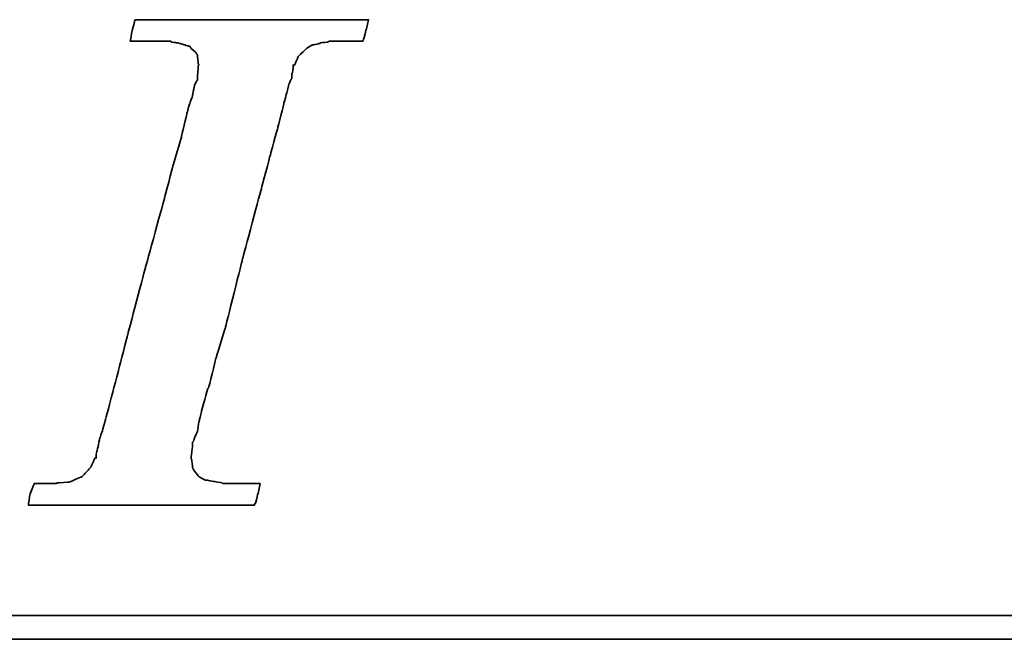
# Model space of a CAD drawing. Header units: millimetres. Extents: x 6 to 163, y -1 to 94.
# Tile 34 of 50: x 128 to 131, y 46 to 48. Entities that reach past the tile are written whole.
import ezdxf

# ---------------------------------------------------------------- set-up
doc = ezdxf.new("R2010")
doc.units = ezdxf.units.MM
doc.header["$LTSCALE"] = 0.1
doc.layers.add('DIM', color=4, linetype='CONTINUOUS')
doc.layers.add('layer 1', color=7, linetype='CONTINUOUS')

# ---------------------------------------------------------------- blocks, each defined once
blk = doc.blocks.new('TBI MOTION logo(完整正式版)')
at = {"layer": 'layer 1', "color": 22, "lineweight": 35}
for points, knots in [([(-40.59125, -7.94375), (-40.59125, -7.94375), (-40.97375, -7.94375), (-40.97375, -7.94375), (-40.97375, -7.94375), (-40.97375, -7.94375), (-41.38125, -7.94375), (-41.38125, -7.94375), (-41.38125, -7.94375), (-41.38125, -7.94375), (-41.54875, -7.94375), (-41.54875, -7.94375), (-41.54875, -7.94375), (-41.54875, -7.94375), (-41.59875, -7.94375), (-41.59875, -7.94375), (-41.59875, -7.94375), (-41.59875, -7.94375), (-41.88375, -7.94375), (-41.88375, -7.94375), (-41.88375, -7.94375), (-41.88375, -7.94375), (-41.90875, -7.91875), (-41.90875, -7.91875), (-41.90875, -7.91875), (-41.90875, -7.91875), (-42.19875, -7.87125), (-42.19875, -7.87125), (-42.19875, -7.87125), (-42.19875, -7.87125), (-42.43875, -7.82375), (-42.43875, -7.82375), (-42.43875, -7.82375), (-42.43875, -7.82375), (-42.45875, -7.82375), (-42.45875, -7.82375), (-42.45875, -7.82375), (-42.45875, -7.82375), (-42.48625, -7.82375), (-42.48625, -7.82375), (-42.48625, -7.82375), (-42.48625, -7.82375), (-42.67625, -7.72375), (-42.67625, -7.72375), (-42.67625, -7.72375), (-42.67625, -7.72375), (-42.70125, -7.70375), (-42.70125, -7.70375), (-42.70125, -7.70375), (-42.70125, -7.70375), (-42.72375, -7.67875), (-42.72375, -7.67875), (-42.72375, -7.67875), (-42.72375, -7.67875), (-42.86875, -7.48875), (-42.86875, -7.48875), (-42.86875, -7.48875), (-42.86875, -7.48875), (-42.89375, -7.43875), (-42.89375, -7.43875), (-42.89375, -7.43875), (-42.89375, -7.43875), (-42.91875, -7.38875), (-42.91875, -7.38875), (-42.91875, -7.38875), (-42.91875, -7.38875), (-42.93875, -7.12875), (-42.93875, -7.12875), (-42.93875, -7.12875), (-42.93875, -7.12875), (-42.96375, -7.10375), (-42.96375, -7.10375), (-42.96375, -7.10375), (-42.96375, -7.10375), (-42.96375, -7.05375), (-42.96375, -7.05375), (-42.96375, -7.05375), (-42.96375, -7.05375), (-42.96375, -7.00875), (-42.96375, -7.00875), (-42.96375, -7.00875), (-42.96375, -7.00875), (-42.91875, -6.69625), (-42.91875, -6.69625), (-42.91875, -6.69625), (-42.91875, -6.69625), (-42.91875, -6.62375), (-42.91875, -6.62375), (-42.91875, -6.62375), (-42.91875, -6.62375), (-42.91875, -6.59625), (-42.91875, -6.59625), (-42.91875, -6.59625), (-42.91875, -6.59625), (-42.91875, -6.57375), (-42.91875, -6.57375), (-42.91875, -6.57375), (-42.91875, -6.57375), (-42.91875, -6.52875), (-42.91875, -6.52875), (-42.91875, -6.52875), (-42.91875, -6.52875), (-42.89375, -6.50375), (-42.89375, -6.50375), (-42.89375, -6.50375), (-42.89375, -6.50375), (-42.84375, -6.38375), (-42.84375, -6.38375), (-42.84375, -6.38375), (-42.84375, -6.38375), (-42.84375, -6.35875), (-42.84375, -6.35875), (-42.84375, -6.35875), (-42.84375, -6.35875), (-42.74625, -6.14375), (-42.74625, -6.14375), (-42.74625, -6.14375), (-42.74625, -6.14375), (-42.70125, -5.85375), (-42.70125, -5.85375), (-42.70125, -5.85375), (-42.70125, -5.85375), (-42.60375, -5.47125), (-42.60375, -5.47125), (-42.60375, -5.47125), (-42.60375, -5.47125), (-42.60375, -5.44875), (-42.60375, -5.44875), (-42.60375, -5.44875), (-42.60375, -5.44875), (-42.38875, -4.67875), (-42.38875, -4.67875), (-42.38875, -4.67875), (-42.38875, -4.67875), (-42.36375, -4.65375), (-42.36375, -4.65375), (-42.36375, -4.65375), (-42.36375, -4.65375), (-42.12375, -3.69625), (-42.12375, -3.69625), (-42.12375, -3.69625), (-42.12375, -3.69625), (-42.12375, -3.67374), (-42.12375, -3.67374), (-42.12375, -3.67374), (-42.12375, -3.67374), (-41.78875, -2.59374), (-41.78875, -2.59374), (-41.78875, -2.59374), (-41.78875, -2.59374), (-41.18875, -0.19375), (-41.18875, -0.19375), (-41.18875, -0.19375), (-41.18875, -0.19375), (-40.54375, 2.20624), (-40.54375, 2.20624), (-40.54375, 2.20624), (-40.54375, 2.20624), (-40.25375, 3.30875), (-40.25375, 3.30875), (-40.25375, 3.30875), (-40.25375, 3.30875), (-39.98875, 4.27125), (-39.98875, 4.27125), (-39.98875, 4.27125), (-39.98875, 4.27125), (-39.77375, 5.13125), (-39.77375, 5.13125), (-39.77375, 5.13125), (-39.77375, 5.13125), (-39.67875, 5.47125), (-39.67875, 5.47125), (-39.67875, 5.47125), (-39.67875, 5.47125), (-39.60375, 5.75625), (-39.60375, 5.75625), (-39.60375, 5.75625), (-39.60375, 5.75625), (-39.60375, 5.78125), (-39.60375, 5.78125), (-39.60375, 5.78125), (-39.60375, 5.78125), (-39.50875, 5.97125), (-39.50875, 5.97125), (-39.50875, 5.97125), (-39.50875, 5.97125), (-39.50875, 6.13875), (-39.50875, 6.13875), (-39.50875, 6.13875), (-39.50875, 6.13875), (-39.48625, 6.16625), (-39.48625, 6.16625), (-39.48625, 6.16625), (-39.48625, 6.16625), (-39.46125, 6.28625), (-39.46125, 6.28625), (-39.46125, 6.28625), (-39.46125, 6.28625), (-39.46125, 6.42625), (-39.46125, 6.42625), (-39.46125, 6.42625), (-39.46125, 6.42625), (-39.41375, 6.42625), (-39.41375, 6.42625), (-39.41375, 6.42625), (-39.41375, 6.42625), (-39.29375, 6.69125), (-39.29375, 6.69125), (-39.29375, 6.69125), (-39.29375, 6.69125), (-39.26875, 6.74125), (-39.26875, 6.74125), (-39.26875, 6.74125), (-39.26875, 6.74125), (-39.24375, 6.76625), (-39.24375, 6.76625), (-39.24375, 6.76625), (-39.24375, 6.76625), (-38.98375, 7.00624), (-38.98375, 7.00624), (-38.98375, 7.00624), (-38.98375, 7.00624), (-38.95625, 7.02624), (-38.95625, 7.02624), (-38.95625, 7.02624), (-38.95625, 7.02624), (-38.78875, 7.12624), (-38.78875, 7.12624), (-38.78875, 7.12624), (-38.78875, 7.12624), (-38.76375, 7.12624), (-38.76375, 7.12624), (-38.76375, 7.12624), (-38.76375, 7.12624), (-38.74375, 7.12624), (-38.74375, 7.12624), (-38.74375, 7.12624), (-38.74375, 7.12624), (-38.52875, 7.17125), (-38.52875, 7.17125), (-38.52875, 7.17125), (-38.52875, 7.17125), (-38.52875, 7.19624), (-38.52875, 7.19624), (-38.52875, 7.19624), (-38.52875, 7.19624), (-38.50375, 7.19624), (-38.50375, 7.19624), (-38.50375, 7.19624), (-38.50375, 7.19624), (-38.26125, 7.21875), (-38.26125, 7.21875), (-38.26125, 7.21875), (-38.26125, 7.21875), (-38.23875, 7.24624), (-38.23875, 7.24624), (-38.23875, 7.24624), (-38.23875, 7.24624), (-38.21625, 7.24624), (-38.21625, 7.24624), (-38.21625, 7.24624), (-38.21625, 7.24624), (-38.18875, 7.24624), (-38.18875, 7.24624), (-38.18875, 7.24624), (-38.18875, 7.24624), (-37.90375, 7.24624), (-37.90375, 7.24624), (-37.90375, 7.24624), (-37.90375, 7.24624), (-37.85375, 7.24624), (-37.85375, 7.24624), (-37.85375, 7.24624), (-37.85375, 7.24624), (-37.75875, 7.24624), (-37.75875, 7.24624), (-37.75875, 7.24624), (-37.75875, 7.24624), (-37.42375, 7.24624), (-37.42375, 7.24624), (-37.42375, 7.24624), (-37.42375, 7.24624), (-37.08875, 7.24624), (-37.08875, 7.24624), (-37.08875, 7.24624), (-37.08875, 7.24624), (-37.06375, 7.24624), (-37.06375, 7.24624), (-37.06375, 7.24624), (-37.06375, 7.24624), (-37.06375, 7.26624), (-37.06375, 7.26624), (-37.06375, 7.26624), (-37.06375, 7.26624), (-37.03875, 7.29125), (-37.03875, 7.29125), (-37.03875, 7.29125), (-37.03875, 7.29125), (-37.03875, 7.31625), (-37.03875, 7.31625), (-37.03875, 7.31625), (-37.03875, 7.31625), (-36.94125, 7.67625), (-36.94125, 7.67625), (-36.94125, 7.67625), (-36.94125, 7.67625), (-36.86875, 7.98625), (-36.86875, 7.98625), (-36.86875, 7.98625), (-36.86875, 7.98625), (-36.98875, 7.98625), (-36.98875, 7.98625), (-36.98875, 7.98625), (-36.98875, 7.98625), (-37.42375, 7.98625), (-37.42375, 7.98625), (-37.42375, 7.98625), (-37.42375, 7.98625), (-37.94875, 7.98625), (-37.94875, 7.98625), (-37.94875, 7.98625), (-37.94875, 7.98625), (-38.57375, 7.98625), (-38.57375, 7.98625), (-38.57375, 7.98625), (-38.57375, 7.98625), (-39.29375, 7.98625), (-39.29375, 7.98625), (-39.29375, 7.98625), (-39.29375, 7.98625), (-40.82875, 7.98625), (-40.82875, 7.98625), (-40.82875, 7.98625), (-40.82875, 7.98625), (-42.36375, 7.98625), (-42.36375, 7.98625), (-42.36375, 7.98625), (-42.36375, 7.98625), (-43.08375, 7.98625), (-43.08375, 7.98625), (-43.08375, 7.98625), (-43.08375, 7.98625), (-43.70875, 7.98625), (-43.70875, 7.98625), (-43.70875, 7.98625), (-43.70875, 7.98625), (-44.23375, 7.98625), (-44.23375, 7.98625), (-44.23375, 7.98625), (-44.23375, 7.98625), (-44.66875, 7.98625), (-44.66875, 7.98625), (-44.66875, 7.98625), (-44.66875, 7.98625), (-44.88375, 7.98625), (-44.88375, 7.98625), (-44.88375, 7.98625), (-44.88375, 7.98625), (-44.90875, 7.94125), (-44.90875, 7.94125), (-44.90875, 7.94125), (-44.90875, 7.94125), (-44.90875, 7.91625), (-44.90875, 7.91625), (-44.90875, 7.91625), (-44.90875, 7.91625), (-45.00375, 7.55625), (-45.00375, 7.55625), (-45.00375, 7.55625), (-45.00375, 7.55625), (-45.05375, 7.24624), (-45.05375, 7.24624), (-45.05375, 7.24624), (-45.05375, 7.24624), (-44.61875, 7.24624), (-44.61875, 7.24624), (-44.61875, 7.24624), (-44.61875, 7.24624), (-44.11375, 7.24624), (-44.11375, 7.24624), (-44.11375, 7.24624), (-44.11375, 7.24624), (-43.99375, 7.24624), (-43.99375, 7.24624), (-43.99375, 7.24624), (-43.99375, 7.24624), (-43.94625, 7.24624), (-43.94625, 7.24624), (-43.94625, 7.24624), (-43.94625, 7.24624), (-43.92374, 7.24624), (-43.92374, 7.24624), (-43.92374, 7.24624), (-43.92374, 7.24624), (-43.65875, 7.24624), (-43.65875, 7.24624), (-43.65875, 7.24624), (-43.65875, 7.24624), (-43.63875, 7.21875), (-43.63875, 7.21875), (-43.63875, 7.21875), (-43.63875, 7.21875), (-43.46875, 7.19624), (-43.46875, 7.19624), (-43.46875, 7.19624), (-43.46875, 7.19624), (-43.39875, 7.19624), (-43.39875, 7.19624), (-43.39875, 7.19624), (-43.39875, 7.19624), (-43.37125, 7.17125), (-43.37125, 7.17125), (-43.37125, 7.17125), (-43.37125, 7.17125), (-43.34875, 7.17125), (-43.34875, 7.17125), (-43.34875, 7.17125), (-43.34875, 7.17125), (-43.20375, 7.12624), (-43.20375, 7.12624), (-43.20375, 7.12624), (-43.20375, 7.12624), (-43.05875, 7.07624), (-43.05875, 7.07624), (-43.05875, 7.07624), (-43.05875, 7.07624), (-43.01375, 7.07624), (-43.01375, 7.07624), (-43.01375, 7.07624), (-43.01375, 7.07624), (-42.98875, 7.02624), (-42.98875, 7.02624), (-42.98875, 7.02624), (-42.98875, 7.02624), (-42.79875, 6.86125), (-42.79875, 6.86125), (-42.79875, 6.86125), (-42.79875, 6.86125), (-42.77375, 6.81125), (-42.77375, 6.81125), (-42.77375, 6.81125), (-42.77375, 6.81125), (-42.74625, 6.76625), (-42.74625, 6.76625), (-42.74625, 6.76625), (-42.74625, 6.76625), (-42.72375, 6.47625), (-42.72375, 6.47625), (-42.72375, 6.47625), (-42.72375, 6.47625), (-42.70125, 6.45124), (-42.70125, 6.45124), (-42.70125, 6.45124), (-42.70125, 6.45124), (-42.70125, 6.42625), (-42.70125, 6.42625), (-42.70125, 6.42625), (-42.70125, 6.42625), (-42.72375, 6.40625), (-42.72375, 6.40625), (-42.72375, 6.40625), (-42.72375, 6.40625), (-42.74625, 5.97125), (-42.74625, 5.97125), (-42.74625, 5.97125), (-42.74625, 5.97125), (-42.74625, 5.94625), (-42.74625, 5.94625), (-42.74625, 5.94625), (-42.74625, 5.94625), (-42.74625, 5.92625), (-42.74625, 5.92625), (-42.74625, 5.92625), (-42.74625, 5.92625), (-42.77375, 5.87625), (-42.77375, 5.87625), (-42.77375, 5.87625), (-42.77375, 5.87625), (-42.81875, 5.80625), (-42.81875, 5.80625), (-42.81875, 5.80625), (-42.81875, 5.80625), (-42.86875, 5.63625), (-42.86875, 5.63625), (-42.86875, 5.63625), (-42.86875, 5.63625), (-42.91875, 5.39625), (-42.91875, 5.39625), (-42.91875, 5.39625), (-42.91875, 5.39625), (-42.91875, 5.37124), (-42.91875, 5.37124), (-42.91875, 5.37124), (-42.91875, 5.37124), (-43.01375, 5.10874), (-43.01375, 5.10874), (-43.01375, 5.10874), (-43.01375, 5.10874), (-43.10875, 4.77124), (-43.10875, 4.77124), (-43.10875, 4.77124), (-43.10875, 4.77124), (-43.29875, 3.95625), (-43.29875, 3.95625), (-43.29875, 3.95625), (-43.29875, 3.95625), (-43.58875, 2.95125), (-43.58875, 2.95125), (-43.58875, 2.95125), (-43.58875, 2.95125), (-43.87375, 1.87125), (-43.87375, 1.87125), (-43.87375, 1.87125), (-43.87375, 1.87125), (-44.52625, -0.50374), (-44.52625, -0.50374), (-44.52625, -0.50374), (-44.52625, -0.50374), (-45.14875, -2.85375), (-45.14875, -2.85375), (-45.14875, -2.85375), (-45.14875, -2.85375), (-45.43375, -3.95875), (-45.43375, -3.95875), (-45.43375, -3.95875), (-45.43375, -3.95875), (-45.69875, -4.96875), (-45.69875, -4.96875), (-45.69875, -4.96875), (-45.69875, -4.96875), (-45.91375, -5.78375), (-45.91375, -5.78375), (-45.91375, -5.78375), (-45.91375, -5.78375), (-46.01375, -6.11875), (-46.01375, -6.11875), (-46.01375, -6.11875), (-46.01375, -6.11875), (-46.01375, -6.14375), (-46.01375, -6.14375), (-46.01375, -6.14375), (-46.01375, -6.14375), (-46.10875, -6.40875), (-46.10875, -6.40875), (-46.10875, -6.40875), (-46.10875, -6.40875), (-46.15375, -6.64875), (-46.15375, -6.64875), (-46.15375, -6.64875), (-46.15375, -6.64875), (-46.20375, -6.83875), (-46.20375, -6.83875), (-46.20375, -6.83875), (-46.20375, -6.83875), (-46.22875, -6.93375), (-46.22875, -6.93375), (-46.22875, -6.93375), (-46.22875, -6.93375), (-46.22875, -7.07875), (-46.22875, -7.07875), (-46.22875, -7.07875), (-46.22875, -7.07875), (-46.27375, -7.07875), (-46.27375, -7.07875), (-46.27375, -7.07875), (-46.27375, -7.07875), (-46.39375, -7.34375), (-46.39375, -7.34375), (-46.39375, -7.34375), (-46.39375, -7.34375), (-46.39375, -7.36875), (-46.39375, -7.36875), (-46.39375, -7.36875), (-46.39375, -7.36875), (-46.42125, -7.38875), (-46.42125, -7.38875), (-46.42125, -7.38875), (-46.42125, -7.38875), (-46.68375, -7.67875), (-46.68375, -7.67875), (-46.68375, -7.67875), (-46.68375, -7.67875), (-46.70875, -7.70375), (-46.70875, -7.70375), (-46.70875, -7.70375), (-46.70875, -7.70375), (-46.75375, -7.72375), (-46.75375, -7.72375), (-46.75375, -7.72375), (-46.75375, -7.72375), (-47.08875, -7.87125), (-47.08875, -7.87125), (-47.08875, -7.87125), (-47.08875, -7.87125), (-47.11625, -7.87125), (-47.11625, -7.87125), (-47.11625, -7.87125), (-47.11625, -7.87125), (-47.13875, -7.89375), (-47.13875, -7.89375), (-47.13875, -7.89375), (-47.13875, -7.89375), (-47.56875, -7.91875), (-47.56875, -7.91875), (-47.56875, -7.91875), (-47.56875, -7.91875), (-47.59625, -7.94375), (-47.59625, -7.94375), (-47.59625, -7.94375), (-47.59625, -7.94375), (-47.64375, -7.94375), (-47.64375, -7.94375), (-47.64375, -7.94375), (-47.64375, -7.94375), (-47.73625, -7.94375), (-47.73625, -7.94375), (-47.73625, -7.94375), (-47.73625, -7.94375), (-48.07375, -7.94375), (-48.07375, -7.94375), (-48.07375, -7.94375), (-48.07375, -7.94375), (-48.36125, -7.94375), (-48.36125, -7.94375), (-48.36125, -7.94375), (-48.36125, -7.94375), (-48.36125, -7.96625), (-48.36125, -7.96625), (-48.36125, -7.96625), (-48.36125, -7.96625), (-48.36125, -7.99125), (-48.36125, -7.99125), (-48.36125, -7.99125), (-48.36125, -7.99125), (-48.38875, -8.01375), (-48.38875, -8.01375), (-48.38875, -8.01375), (-48.38875, -8.01375), (-48.50875, -8.34875), (-48.50875, -8.34875), (-48.50875, -8.34875), (-48.50875, -8.34875), (-48.55375, -8.68625), (-48.55375, -8.68625), (-48.55375, -8.68625), (-48.55375, -8.68625), (-48.45875, -8.68625), (-48.45875, -8.68625), (-48.45875, -8.68625), (-48.45875, -8.68625), (-48.07375, -8.68625), (-48.07375, -8.68625), (-48.07375, -8.68625), (-48.07375, -8.68625), (-47.52375, -8.68625), (-47.52375, -8.68625), (-47.52375, -8.68625), (-47.52375, -8.68625), (-46.92375, -8.68625), (-46.92375, -8.68625), (-46.92375, -8.68625), (-46.92375, -8.68625), (-46.25375, -8.68625), (-46.25375, -8.68625), (-46.25375, -8.68625), (-46.25375, -8.68625), (-46.20375, -8.68625), (-46.20375, -8.68625), (-46.20375, -8.68625), (-46.20375, -8.68625), (-44.71375, -8.68625), (-44.71375, -8.68625), (-44.71375, -8.68625), (-44.71375, -8.68625), (-43.22875, -8.68625), (-43.22875, -8.68625), (-43.22875, -8.68625), (-43.22875, -8.68625), (-42.55875, -8.68625), (-42.55875, -8.68625), (-42.55875, -8.68625), (-42.55875, -8.68625), (-42.50875, -8.68625), (-42.50875, -8.68625), (-42.50875, -8.68625), (-42.50875, -8.68625), (-41.93375, -8.68625), (-41.93375, -8.68625), (-41.93375, -8.68625), (-41.93375, -8.68625), (-41.38125, -8.68625), (-41.38125, -8.68625), (-41.38125, -8.68625), (-41.38125, -8.68625), (-40.97375, -8.68625), (-40.97375, -8.68625), (-40.97375, -8.68625), (-40.97375, -8.68625), (-40.78125, -8.68625), (-40.78125, -8.68625), (-40.78125, -8.68625), (-40.78125, -8.68625), (-40.78125, -8.63875), (-40.78125, -8.63875), (-40.78125, -8.63875), (-40.78125, -8.63875), (-40.75875, -8.63875), (-40.75875, -8.63875), (-40.75875, -8.63875), (-40.75875, -8.63875), (-40.66375, -8.27875), (-40.66375, -8.27875), (-40.66375, -8.27875), (-40.66375, -8.27875), (-40.59125, -7.94375), (-40.59125, -7.94375)], [0, 0, 0, 0, 0.00558659, 0.00558659, 0.00558659, 0.0055866, 0.01117318, 0.01117318, 0.01117318, 0.01117319, 0.01675978, 0.01675978, 0.01675978, 0.01675979, 0.02234637, 0.02234637, 0.02234637, 0.02234638, 0.02793296, 0.02793296, 0.02793296, 0.02793297, 0.03351955, 0.03351955, 0.03351955, 0.03351956, 0.03910615, 0.03910615, 0.03910615, 0.03910616, 0.04469274, 0.04469274, 0.04469274, 0.04469275, 0.05027933, 0.05027933, 0.05027933, 0.05027934, 0.05586592, 0.05586592, 0.05586592, 0.05586593, 0.06145251, 0.06145251, 0.06145251, 0.06145252, 0.06703911, 0.06703911, 0.06703911, 0.06703912, 0.0726257, 0.0726257, 0.0726257, 0.07262571, 0.07821229, 0.07821229, 0.07821229, 0.0782123, 0.08379888, 0.08379888, 0.08379888, 0.08379889, 0.08938547, 0.08938547, 0.08938547, 0.08938548, 0.09497207, 0.09497207, 0.09497207, 0.09497208, 0.10055866, 0.10055866, 0.10055866, 0.10055867, 0.10614525, 0.10614525, 0.10614525, 0.10614526, 0.11173184, 0.11173184, 0.11173184, 0.11173185, 0.11731844, 0.11731844, 0.11731844, 0.11731845, 0.12290503, 0.12290503, 0.12290503, 0.12290504, 0.12849162, 0.12849162, 0.12849162, 0.12849163, 0.13407821, 0.13407821, 0.13407821, 0.13407822, 0.1396648, 0.1396648, 0.1396648, 0.13966481, 0.1452514, 0.1452514, 0.1452514, 0.14525141, 0.15083799, 0.15083799, 0.15083799, 0.150838, 0.15642458, 0.15642458, 0.15642458, 0.15642459, 0.16201117, 0.16201117, 0.16201117, 0.16201118, 0.16759777, 0.16759777, 0.16759777, 0.16759778, 0.17318436, 0.17318436, 0.17318436, 0.17318437, 0.17877095, 0.17877095, 0.17877095, 0.17877096, 0.18435754, 0.18435754, 0.18435754, 0.18435755, 0.18994413, 0.18994413, 0.18994413, 0.18994414, 0.19553073, 0.19553073, 0.19553073, 0.19553074, 0.20111732, 0.20111732, 0.20111732, 0.20111733, 0.20670391, 0.20670391, 0.20670391, 0.20670392, 0.2122905, 0.2122905, 0.2122905, 0.21229051, 0.21787709, 0.21787709, 0.21787709, 0.2178771, 0.22346369, 0.22346369, 0.22346369, 0.2234637, 0.22905028, 0.22905028, 0.22905028, 0.22905029, 0.23463687, 0.23463687, 0.23463687, 0.23463688, 0.24022346, 0.24022346, 0.24022346, 0.24022347, 0.24581006, 0.24581006, 0.24581006, 0.24581007, 0.25139665, 0.25139665, 0.25139665, 0.25139666, 0.25698324, 0.25698324, 0.25698324, 0.25698325, 0.26256983, 0.26256983, 0.26256983, 0.26256984, 0.26815642, 0.26815642, 0.26815642, 0.26815643, 0.27374302, 0.27374302, 0.27374302, 0.27374303, 0.27932961, 0.27932961, 0.27932961, 0.27932962, 0.2849162, 0.2849162, 0.2849162, 0.28491621, 0.29050279, 0.29050279, 0.29050279, 0.2905028, 0.29608939, 0.29608939, 0.29608939, 0.2960894, 0.30167598, 0.30167598, 0.30167598, 0.30167599, 0.30726257, 0.30726257, 0.30726257, 0.30726258, 0.31284916, 0.31284916, 0.31284916, 0.31284917, 0.31843575, 0.31843575, 0.31843575, 0.31843576, 0.32402235, 0.32402235, 0.32402235, 0.32402236, 0.32960894, 0.32960894, 0.32960894, 0.32960895, 0.33519553, 0.33519553, 0.33519553, 0.33519554, 0.34078212, 0.34078212, 0.34078212, 0.34078213, 0.34636872, 0.34636872, 0.34636872, 0.34636873, 0.35195531, 0.35195531, 0.35195531, 0.35195532, 0.3575419, 0.3575419, 0.3575419, 0.35754191, 0.36312849, 0.36312849, 0.36312849, 0.3631285, 0.36871508, 0.36871508, 0.36871508, 0.36871509, 0.37430168, 0.37430168, 0.37430168, 0.37430169, 0.37988827, 0.37988827, 0.37988827, 0.37988828, 0.38547486, 0.38547486, 0.38547486, 0.38547487, 0.39106145, 0.39106145, 0.39106145, 0.39106146, 0.39664804, 0.39664804, 0.39664804, 0.39664805, 0.40223464, 0.40223464, 0.40223464, 0.40223465, 0.40782123, 0.40782123, 0.40782123, 0.40782124, 0.41340782, 0.41340782, 0.41340782, 0.41340783, 0.41899441, 0.41899441, 0.41899441, 0.41899442, 0.42458101, 0.42458101, 0.42458101, 0.42458102, 0.4301676, 0.4301676, 0.4301676, 0.43016761, 0.43575419, 0.43575419, 0.43575419, 0.4357542, 0.44134078, 0.44134078, 0.44134078, 0.44134079, 0.44692737, 0.44692737, 0.44692737, 0.44692738, 0.45251397, 0.45251397, 0.45251397, 0.45251398, 0.45810056, 0.45810056, 0.45810056, 0.45810057, 0.46368715, 0.46368715, 0.46368715, 0.46368716, 0.46927374, 0.46927374, 0.46927374, 0.46927375, 0.47486034, 0.47486034, 0.47486034, 0.47486035, 0.48044693, 0.48044693, 0.48044693, 0.48044694, 0.48603352, 0.48603352, 0.48603352, 0.48603353, 0.49162011, 0.49162011, 0.49162011, 0.49162012, 0.4972067, 0.4972067, 0.4972067, 0.49720671, 0.5027933, 0.5027933, 0.5027933, 0.50279331, 0.50837989, 0.50837989, 0.50837989, 0.5083799, 0.51396648, 0.51396648, 0.51396648, 0.51396649, 0.51955307, 0.51955307, 0.51955307, 0.51955308, 0.52513966, 0.52513966, 0.52513966, 0.52513967, 0.53072626, 0.53072626, 0.53072626, 0.53072627, 0.53631285, 0.53631285, 0.53631285, 0.53631286, 0.54189944, 0.54189944, 0.54189944, 0.54189945, 0.54748603, 0.54748603, 0.54748603, 0.54748604, 0.55307263, 0.55307263, 0.55307263, 0.55307264, 0.55865922, 0.55865922, 0.55865922, 0.55865923, 0.56424581, 0.56424581, 0.56424581, 0.56424582, 0.5698324, 0.5698324, 0.5698324, 0.56983241, 0.57541899, 0.57541899, 0.57541899, 0.575419, 0.58100559, 0.58100559, 0.58100559, 0.5810056, 0.58659218, 0.58659218, 0.58659218, 0.58659219, 0.59217877, 0.59217877, 0.59217877, 0.59217878, 0.59776536, 0.59776536, 0.59776536, 0.59776537, 0.60335196, 0.60335196, 0.60335196, 0.60335197, 0.60893855, 0.60893855, 0.60893855, 0.60893856, 0.61452514, 0.61452514, 0.61452514, 0.61452515, 0.62011173, 0.62011173, 0.62011173, 0.62011174, 0.62569832, 0.62569832, 0.62569832, 0.62569833, 0.63128492, 0.63128492, 0.63128492, 0.63128493, 0.63687151, 0.63687151, 0.63687151, 0.63687152, 0.6424581, 0.6424581, 0.6424581, 0.64245811, 0.64804469, 0.64804469, 0.64804469, 0.6480447, 0.65363128, 0.65363128, 0.65363128, 0.65363129, 0.65921788, 0.65921788, 0.65921788, 0.65921789, 0.66480447, 0.66480447, 0.66480447, 0.66480448, 0.67039106, 0.67039106, 0.67039106, 0.67039107, 0.67597765, 0.67597765, 0.67597765, 0.67597766, 0.68156425, 0.68156425, 0.68156425, 0.68156426, 0.68715084, 0.68715084, 0.68715084, 0.68715085, 0.69273743, 0.69273743, 0.69273743, 0.69273744, 0.69832402, 0.69832402, 0.69832402, 0.69832403, 0.70391061, 0.70391061, 0.70391061, 0.70391062, 0.70949721, 0.70949721, 0.70949721, 0.70949722, 0.7150838, 0.7150838, 0.7150838, 0.71508381, 0.72067039, 0.72067039, 0.72067039, 0.7206704, 0.72625698, 0.72625698, 0.72625698, 0.72625699, 0.73184358, 0.73184358, 0.73184358, 0.73184359, 0.73743017, 0.73743017, 0.73743017, 0.73743018, 0.74301676, 0.74301676, 0.74301676, 0.74301677, 0.74860335, 0.74860335, 0.74860335, 0.74860336, 0.75418994, 0.75418994, 0.75418994, 0.75418995, 0.75977654, 0.75977654, 0.75977654, 0.75977655, 0.76536313, 0.76536313, 0.76536313, 0.76536314, 0.77094972, 0.77094972, 0.77094972, 0.77094973, 0.77653631, 0.77653631, 0.77653631, 0.77653632, 0.78212291, 0.78212291, 0.78212291, 0.78212292, 0.7877095, 0.7877095, 0.7877095, 0.78770951, 0.79329609, 0.79329609, 0.79329609, 0.7932961, 0.79888268, 0.79888268, 0.79888268, 0.79888269, 0.80446927, 0.80446927, 0.80446927, 0.80446928, 0.81005587, 0.81005587, 0.81005587, 0.81005588, 0.81564246, 0.81564246, 0.81564246, 0.81564247, 0.82122905, 0.82122905, 0.82122905, 0.82122906, 0.82681564, 0.82681564, 0.82681564, 0.82681565, 0.83240223, 0.83240223, 0.83240223, 0.83240224, 0.83798883, 0.83798883, 0.83798883, 0.83798884, 0.84357542, 0.84357542, 0.84357542, 0.84357543, 0.84916201, 0.84916201, 0.84916201, 0.84916202, 0.8547486, 0.8547486, 0.8547486, 0.85474861, 0.8603352, 0.8603352, 0.8603352, 0.86033521, 0.86592179, 0.86592179, 0.86592179, 0.8659218, 0.87150838, 0.87150838, 0.87150838, 0.87150839, 0.87709497, 0.87709497, 0.87709497, 0.87709498, 0.88268156, 0.88268156, 0.88268156, 0.88268157, 0.88826816, 0.88826816, 0.88826816, 0.88826817, 0.89385475, 0.89385475, 0.89385475, 0.89385476, 0.89944134, 0.89944134, 0.89944134, 0.89944135, 0.90502793, 0.90502793, 0.90502793, 0.90502794, 0.91061453, 0.91061453, 0.91061453, 0.91061454, 0.91620112, 0.91620112, 0.91620112, 0.91620113, 0.92178771, 0.92178771, 0.92178771, 0.92178772, 0.9273743, 0.9273743, 0.9273743, 0.92737431, 0.93296089, 0.93296089, 0.93296089, 0.9329609, 0.93854749, 0.93854749, 0.93854749, 0.9385475, 0.94413408, 0.94413408, 0.94413408, 0.94413409, 0.94972067, 0.94972067, 0.94972067, 0.94972068, 0.95530726, 0.95530726, 0.95530726, 0.95530727, 0.96089385, 0.96089385, 0.96089385, 0.96089386, 0.96648045, 0.96648045, 0.96648045, 0.96648046, 0.97206704, 0.97206704, 0.97206704, 0.97206705, 0.97765363, 0.97765363, 0.97765363, 0.97765364, 0.98324022, 0.98324022, 0.98324022, 0.98324023, 0.98882682, 0.98882682, 0.98882682, 0.98882683, 0.99441341, 0.99441341, 0.99441341, 0.99441342, 1, 1, 1, 1]), ([(75.90875, -9.47875), (75.90875, -9.47875), (75.90875, -12.28625), (75.90875, -12.28625), (75.90875, -12.28625), (75.90875, -12.28625), (75.90875, -12.47875), (75.90875, -12.47875), (75.90875, -12.47875), (75.90875, -12.47875), (75.71625, -12.47875), (75.71625, -12.47875), (75.71625, -12.47875), (75.71625, -12.47875), (-88.32875, -12.47875), (-88.32875, -12.47875), (-88.32875, -12.47875), (-88.32875, -12.47875), (-88.32875, -13.29375), (-88.32875, -13.29375), (-88.32875, -13.29375), (-88.32875, -13.29375), (82.89125, -13.29375), (82.89125, -13.29375), (82.89125, -13.29375), (82.89125, -13.29375), (75.90875, -9.47875), (75.90875, -9.47875)], [0, 0, 0, 0, 0.14285714, 0.14285714, 0.14285714, 0.14285715, 0.28571429, 0.28571429, 0.28571429, 0.2857143, 0.42857143, 0.42857143, 0.42857143, 0.42857144, 0.57142857, 0.57142857, 0.57142857, 0.57142858, 0.71428571, 0.71428571, 0.71428571, 0.71428572, 0.85714286, 0.85714286, 0.85714286, 0.85714287, 1, 1, 1, 1])]:
    blk.add_open_spline(points, degree=3, knots=knots, dxfattribs=at)

msp = doc.modelspace()

# ---------------------------------------------------------------- block references
at = {"layer": 'DIM', "color": 7, "xscale": 0.0903878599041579, "yscale": 0.0903878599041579, "zscale": 0.0903878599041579}
msp.add_blockref('TBI MOTION logo(完整正式版)', (132.3221, 47.2187), dxfattribs=at)

doc.saveas('drawing.dxf')
